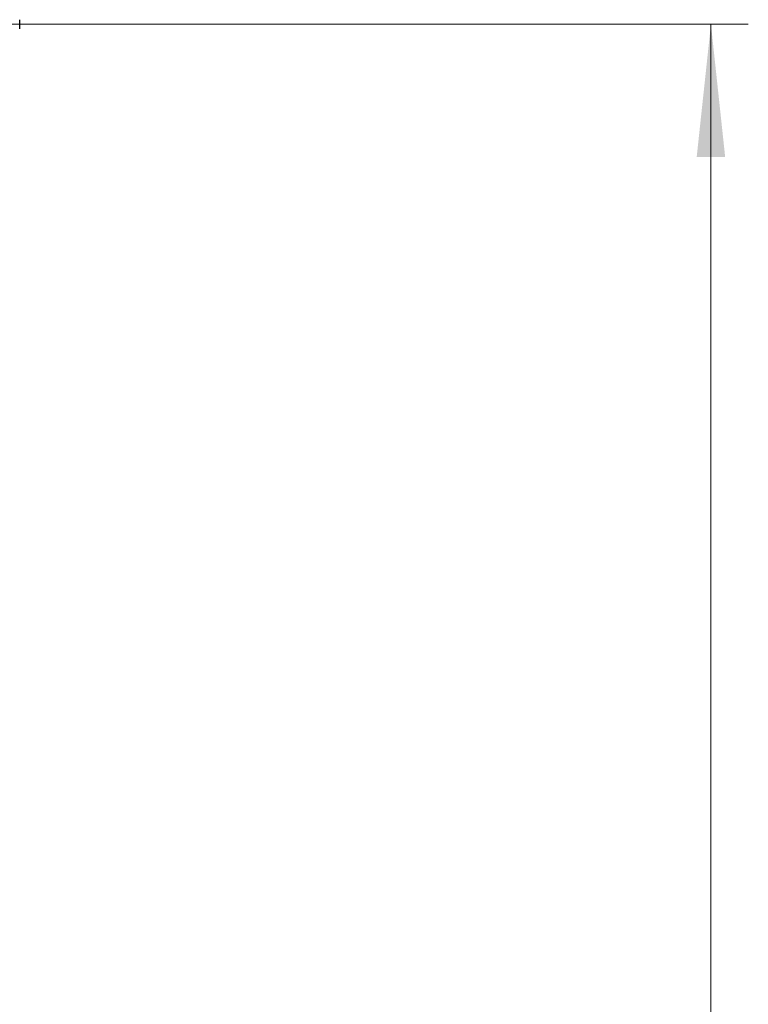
# Model space of a CAD drawing. Header units: millimetres. Extents: x 0 to 1118, y 0 to 864.
# Tile 53 of 256: x 548 to 568, y 455 to 481. Entities that reach past the tile are written whole.
import ezdxf

# ---------------------------------------------------------------- set-up
doc = ezdxf.new("R2010")
doc.units = ezdxf.units.MM
doc.styles.add('SLDTEXTSTYLE3', font='TXT', dxfattribs={"width": 0.75})
doc.dimstyles.new('SLDDIMSTYLE0', dxfattribs={"dimtxt": 4.7625, "dimasz": 3.556, "dimexe": 0, "dimexo": 0.0625, "dimgap": 1.190625, "dimtad": 1, "dimlfac": 5, "dimrnd": 1e-09, "dimzin": 12, "dimdsep": 46, "dimtxsty": 'SLDTEXTSTYLE3', "dimsah": 1, "dimcen": 0.09, "dimadec": 0, "dimazin": 3, "dimtfac": 1, "dimtofl": 0, "dimtmove": 0, "dimatfit": 3, "dimfxl": 1, "dimfrac": 2, "dimtolj": 1, "dimtzin": 12, "dimarcsym": 0})

# ---------------------------------------------------------------- blocks, each defined once
blk = doc.blocks.new('_D_11')
at = {"color": 7, "linetype": 'Continuous', "lineweight": 0}
for p, q in [((547.234, 481.059), (567.714, 481.059)), ((566.714, 350.065), (566.714, 481.059)), ((537.068, 350.065), (567.714, 350.065))]:
    blk.add_line(p, q, dxfattribs=at)
at = {"color": 7, "linetype": 'Continuous', "lineweight": 18}
for points in [[(566.714, 481.059), (566.333, 477.503), (567.095, 477.503)], [(566.714, 350.065), (567.095, 353.621), (566.333, 353.621)]]:
    blk.add_solid(points, dxfattribs=at)
at = {"color": 7, "linetype": 'Continuous', "lineweight": 18, "insert": (560.574, 409.559), "char_height": 4.7625, "attachment_point": 1, "rotation": 90, "style": 'SLDTEXTSTYLE3'}
blk.add_mtext('654.97', dxfattribs=at)

msp = doc.modelspace()

# ---------------------------------------------------------------- linework, layer by layer
at = {"color": 7, "linetype": 'Continuous', "lineweight": 25}
for p, q in [((548.2193, 480.9455), (548.2193, 481.1813)), ((548.2193, 480.9358), (548.2193, 480.9455))]:
    msp.add_line(p, q, dxfattribs=at)

# ---------------------------------------------------------------- dimensions: what is measured, and where the dimension line sits
at = {"color": 7, "linetype": 'Continuous', "lineweight": 18}
dim = msp.add_linear_dim(base=(566.7136, 481.0586), p1=(536.0681, 350.065), p2=(546.2337, 481.0586), angle=90, dimstyle='SLDDIMSTYLE0', dxfattribs=at)
dim.commit()
dim.dimension.update_dxf_attribs({"geometry": '_D_11', "text_midpoint": (566.7136, 419.2336), "dimtype": 160})

doc.saveas('drawing.dxf')
